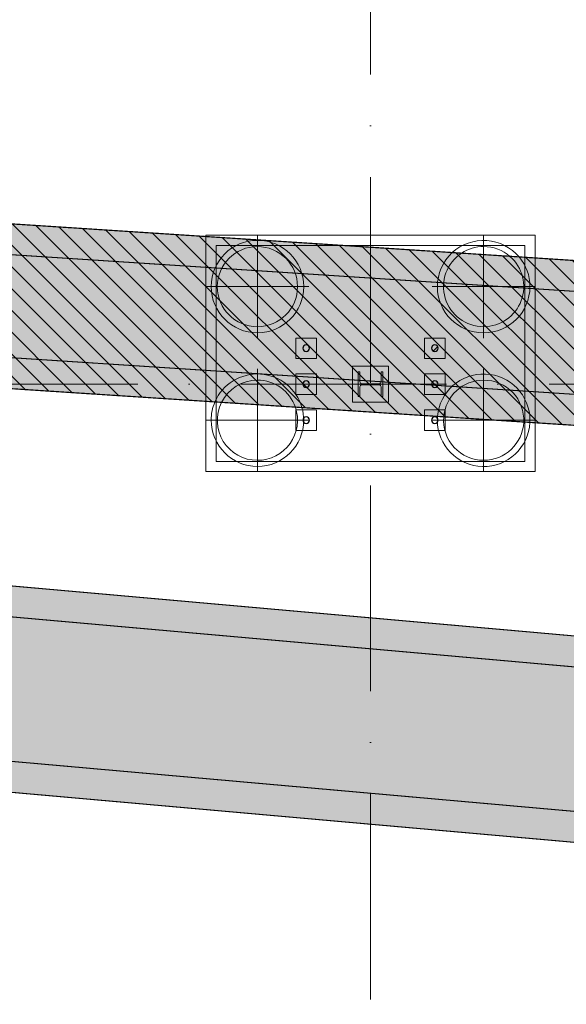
# Model space of a CAD drawing. Header units: millimetres. Extents: x -2694 to 330324, y -17289 to 76899.
# Tile 10 of 142: x 35359 to 40674, y 22458 to 32037. Entities that reach past the tile are written whole.
import ezdxf

# ---------------------------------------------------------------- set-up
doc = ezdxf.new("R2010")
doc.units = ezdxf.units.MM
for name, pattern in [('A_CARA_07', [7, 5, -2]), ('B_CARA_05', [4, 3, -1]), ('IMPORT-A_CARA_15', [760, 500, -130, 0, -130]), ('Čerchovaná 20mm', [3000, 2000, -500, 0, -500])]:
    doc.linetypes.add(name, pattern=pattern)
for name, color, linetype, lineweight in [('11542_003_OK-HALA_TaO-1_ET_R01_AciS_2025-04-14_sloupy_dwg', 150, 'Continuous', 9), ('CA_OSY', 5, 'IMPORT-A_CARA_15', 13), ('CA_POHHRA18', 9, 'Continuous', 9), ('CA_POHHRA25', 7, 'Continuous', 13), ('CA_ZAKLADY25', 7, 'Continuous', 13), ('Konstrukční přípoje', 7, 'Continuous', 13), ('SS_HALA_TaO-DODAVKA_STAVEBNI', 140, 'Continuous', 9), ('SS_HALA_TaO-SLOUP', 140, 'Continuous', 9)]:
    doc.layers.add(name, color=color, linetype=linetype, lineweight=lineweight)
pattern_1 = [(0, (0, 0), (609.6, 152.4), [50.292, -406.908, 50.292, -406.908, -2438.4]), (0, (0, 0), (609.6, 152.4), [-914.4, 50.292, -864.108, 50.292, -406.908, -1066.8]), (0, (0, 0), (609.6, 152.4), [-2286, 50.292, -254.508, 50.292, -711.708]), (120, (228.6, 76.2), (-436.78227, 451.729086), [50.292, -406.908, 50.292, -406.908, -2438.4]), (120, (228.6, 76.2), (-436.78227, 451.729086), [-914.4, 50.292, -864.108, 50.292, -406.908, -1066.8]), (120, (228.6, 76.2), (-436.78227, 451.729086), [-2286, 50.292, -254.508, 50.292, -711.708]), (240, (304.8, 381), (-172.81773, -604.129086), [50.292, -406.908, 50.292, -406.908, -2438.4]), (240, (304.8, 381), (-172.81773, -604.129086), [-914.4, 50.292, -864.108, 50.292, -406.908, -1066.8]), (240, (304.8, 381), (-172.81773, -604.129086), [-2286, 50.292, -254.508, 50.292, -711.708])]

# ---------------------------------------------------------------- blocks, each defined once
blk = doc.blocks.new('pilota 600 mm - D_900_780-2142288-BOURÁNÍ STÁVAJÍCÍCH ZÁKLADOVÝCH PRVKŮ')
at = {"layer": 'CA_POHHRA18'}
for p, q in [((0, 0), (0, 500)), ((-444.6, 0), (-500, 0)), ((0, 0), (-444.6, 0)), ((0, 0), (0, -150.3)), ((0, 0), (500, 0)), ((0, -150.3), (0, -152)), ((0, -152.2), (0, -452.8)), ((0, -452.8), (0, -500))]:
    blk.add_line(p, q, dxfattribs=at)
blk = doc.blocks.new('pilota 600 mm - D_900_780-2142289-BOURÁNÍ STÁVAJÍCÍCH ZÁKLADOVÝCH PRVKŮ')
at = {"layer": 'CA_POHHRA18'}
for p, q in [((0, 455.5), (0, 500)), ((0, 453.7), (0, 455.5)), ((0, 154.9), (0, 453.7)), ((0, 0), (0, 154.9)), ((0, 0), (-500, 0)), ((0, 0), (500, 0)), ((0, 0), (0, -500))]:
    blk.add_line(p, q, dxfattribs=at)
blk = doc.blocks.new('pilota 600 mm - D_900_780-V47-BOURÁNÍ STÁVAJÍCÍCH ZÁKLADOVÝCH PRVKŮ')
at = {"layer": 'CA_POHHRA18'}
for p, q in [((0, 309.6), (0, 500)), ((0, 8.9), (0, 309.6)), ((0, 7), (0, 8.8)), ((0, 0), (0, 7)), ((-444.6, 0), (-500, 0)), ((0, 0), (-444.6, 0)), ((0, 0), (108.2, 0)), ((0, 0), (0, -500)), ((108.2, 0), (135.2, 0)), ((135.2, 0), (137, 0)), ((137, 0), (500, 0))]:
    blk.add_line(p, q, dxfattribs=at)
blk = doc.blocks.new('pilota 600 mm - D_900_780-V48-BOURÁNÍ STÁVAJÍCÍCH ZÁKLADOVÝCH PRVKŮ')
at = {"layer": 'CA_POHHRA18'}
for p, q in [((0, 0), (0, 500)), ((-179.2, 0), (-500, 0)), ((0, 0), (-179.2, 0)), ((0, 0), (0, -11.7)), ((0, 0), (500, 0)), ((0, -11.7), (0, -310.4)), ((0, -310.4), (0, -312.3)), ((0, -312.3), (0, -500))]:
    blk.add_line(p, q, dxfattribs=at)
blk = doc.blocks.new('11542_003_OK-HALA_TaO-1_ET_R01_AciS_2025-04-14_sloupy_dwg-1858929-BOURÁNÍ STÁVAJÍCÍCH ZÁKLADOVÝCH PRVKŮ')
at = {"layer": '11542_003_OK-HALA_TaO-1_ET_R01_AciS_2025-04-14_sloupy_dwg', "color": 140}
for p, q in [((38667, 28610), (38650, 28610)), ((38650, 28610), (38650, 28370)), ((38667, 28516), (38667, 28610)), ((38890, 28610), (38873, 28610)), ((38873, 28610), (38873, 28516)), ((38890, 28370), (38890, 28610)), ((38667, 28370), (38667, 28464)), ((38852, 28495), (38688, 28495)), ((38688, 28485), (38852, 28485)), ((38873, 28464), (38873, 28370)), ((38650, 28370), (38667, 28370)), ((38873, 28370), (38890, 28370))]:
    blk.add_line(p, q, dxfattribs=at)
for centre, radius, start, end in [((38145, 28840), 32, 90, 270), ((38145, 28840), 32, 270, 90), ((39395, 28840), 32, 90, 270), ((39395, 28840), 32, 270, 90), ((38145, 28490), 32, 90, 270), ((38145, 28490), 32, 270, 90), ((38688, 28516), 21, 180, 270), ((38688, 28464), 21, 90, 180), ((38852, 28516), 21, 270, 0), ((38852, 28464), 21, 0, 90), ((39395, 28490), 32, 90, 270), ((39395, 28490), 32, 270, 90), ((38145, 28140), 32, 90, 270), ((38145, 28140), 32, 270, 90), ((39395, 28140), 32, 90, 270), ((39395, 28140), 32, 270, 90)]:
    blk.add_arc(centre, radius, start, end, dxfattribs=at)
at = {"layer": 'SS_HALA_TaO-DODAVKA_STAVEBNI'}
for centre, start, end in [((38145, 28840), 90, 270), ((38145, 28840), 270, 90), ((39395, 28840), 90, 270), ((39395, 28840), 270, 90), ((38145, 28490), 90, 270), ((38145, 28490), 270, 90), ((39395, 28490), 90, 270), ((39395, 28490), 270, 90), ((38145, 28140), 90, 270), ((38145, 28140), 270, 90), ((39395, 28140), 90, 270), ((39395, 28140), 270, 90)]:
    blk.add_arc(centre, 32, start, end, dxfattribs=at)
at = {"layer": 'SS_HALA_TaO-SLOUP'}
for p, q in [((38667, 28610), (38650, 28610)), ((38650, 28610), (38650, 28370)), ((38667, 28516), (38667, 28610)), ((38890, 28610), (38873, 28610)), ((38873, 28610), (38873, 28516)), ((38890, 28370), (38890, 28610)), ((38667, 28370), (38667, 28464)), ((38852, 28495), (38688, 28495)), ((38688, 28485), (38852, 28485)), ((38873, 28464), (38873, 28370)), ((38650, 28370), (38667, 28370)), ((38873, 28370), (38890, 28370))]:
    blk.add_line(p, q, dxfattribs=at)
for centre, start, end in [((38688, 28516), 180, 270), ((38688, 28464), 90, 180), ((38852, 28516), 270, 0), ((38852, 28464), 0, 90)]:
    blk.add_arc(centre, 21, start, end, dxfattribs=at)
blk = doc.blocks.new('M_Šroub HPM-E - 64_E-V214-BOURÁNÍ STÁVAJÍCÍCH ZÁKLADOVÝCH PRVKŮ')
at = {"layer": 'Konstrukční přípoje', "lineweight": 9}
h = blk.add_hatch(dxfattribs=at)
h.set_pattern_fill('FP_95', color=50, style=0, pattern_type=2)
h.set_pattern_definition([(315, (-28489.87, 38145.05), (251.4472, 251.4472), []), (315, (-28108.87, 38145.05), (251.4472, 251.4472), [])])
h.paths.add_polyline_path([(-32, 0), (-25.9, -18.8), (-9.9, -30.4), (9.9, -30.4), (25.9, -18.8), (32, 0), (25.9, 18.8), (9.9, 30.4), (-9.9, 30.4), (-25.9, 18.8)])
at = {"layer": 'Konstrukční přípoje'}
for p, q in [((-100, -100), (-100, 100)), ((-100, 100), (100, 100)), ((100, 100), (-100, 100)), ((-100, 100), (-100, -100)), ((100, 100), (100, -100)), ((100, -100), (100, 100)), ((100, -100), (-100, -100)), ((-100, -100), (100, -100))]:
    blk.add_line(p, q, dxfattribs=at)
at = {"layer": 'Konstrukční přípoje', "color": 250, "lineweight": 25}
for start, end in [(360, 180), (180, 360)]:
    blk.add_arc((0, 0), 32, start, end, dxfattribs=at)
at = {"layer": 'Konstrukční přípoje'}
for start, end in [(0, 180), (0, 180), (0, 180), (180, 360), (180, 360), (180, 360)]:
    blk.add_arc((0, 0), 32, start, end, dxfattribs=at)
blk = doc.blocks.new('M_Šroub HPM-E - 64_E-V215-BOURÁNÍ STÁVAJÍCÍCH ZÁKLADOVÝCH PRVKŮ')
at = {"layer": 'Konstrukční přípoje'}
for p, q in [((100, 100), (-100, 100)), ((-100, 100), (-100, -100)), ((-100, -100), (-100, 100)), ((-100, 100), (100, 100)), ((100, -100), (100, 100)), ((100, 100), (100, -100)), ((-100, -100), (100, -100)), ((100, -100), (-100, -100))]:
    blk.add_line(p, q, dxfattribs=at)
at = {"layer": 'Konstrukční přípoje', "color": 250, "lineweight": 25}
for start, end in [(360, 180), (180, 360)]:
    blk.add_arc((0, 0), 32, start, end, dxfattribs=at)
at = {"layer": 'Konstrukční přípoje'}
for start, end in [(0, 180), (0, 180), (0, 180), (180, 0), (180, 360), (180, 360)]:
    blk.add_arc((0, 0), 32, start, end, dxfattribs=at)
blk = doc.blocks.new('M_Šroub HPM-E - 64_E-V216-BOURÁNÍ STÁVAJÍCÍCH ZÁKLADOVÝCH PRVKŮ')
at = {"layer": 'Konstrukční přípoje'}
for p, q in [((-100, -100), (-100, 100)), ((-100, 100), (100, 100)), ((100, 100), (-100, 100)), ((-100, 100), (-100, -100)), ((100, 100), (100, -100)), ((100, -100), (100, 100)), ((100, -100), (-100, -100)), ((-100, -100), (100, -100))]:
    blk.add_line(p, q, dxfattribs=at)
at = {"layer": 'Konstrukční přípoje', "color": 250, "lineweight": 25}
for start, end in [(360, 180), (180, 360)]:
    blk.add_arc((0, 0), 32, start, end, dxfattribs=at)
at = {"layer": 'Konstrukční přípoje'}
for start, end in [(0, 180), (0, 180), (0, 180), (180, 360), (180, 360), (180, 360)]:
    blk.add_arc((0, 0), 32, start, end, dxfattribs=at)
blk = doc.blocks.new('M_Šroub HPM-E - 64_E-V217-BOURÁNÍ STÁVAJÍCÍCH ZÁKLADOVÝCH PRVKŮ')
at = {"layer": 'Konstrukční přípoje', "lineweight": 9}
h = blk.add_hatch(dxfattribs=at)
h.set_pattern_fill('FP_96', color=50, style=0, pattern_type=2)
h.set_pattern_definition([(315, (-28839.87, 39395.05), (251.4472, 251.4472), []), (315, (-28458.87, 39395.05), (251.4472, 251.4472), [])])
h.paths.add_polyline_path([(-32, 0), (-25.9, -18.8), (-9.9, -30.4), (9.9, -30.4), (25.9, -18.8), (32, 0), (25.9, 18.8), (9.9, 30.4), (-9.9, 30.4), (-25.9, 18.8)])
at = {"layer": 'Konstrukční přípoje'}
for p, q in [((100, 100), (-100, 100)), ((-100, 100), (-100, -100)), ((-100, -100), (-100, 100)), ((-100, 100), (100, 100)), ((100, -100), (100, 100)), ((100, 100), (100, -100)), ((-100, -100), (100, -100)), ((100, -100), (-100, -100))]:
    blk.add_line(p, q, dxfattribs=at)
at = {"layer": 'Konstrukční přípoje', "color": 250, "lineweight": 25}
for start, end in [(360, 180), (180, 360)]:
    blk.add_arc((0, 0), 32, start, end, dxfattribs=at)
at = {"layer": 'Konstrukční přípoje'}
for start, end in [(0, 180), (0, 180), (0, 180), (180, 0), (180, 360), (180, 360)]:
    blk.add_arc((0, 0), 32, start, end, dxfattribs=at)
blk = doc.blocks.new('M_Šroub HPM-E - 64_E-V218-BOURÁNÍ STÁVAJÍCÍCH ZÁKLADOVÝCH PRVKŮ')
at = {"layer": 'Konstrukční přípoje'}
for p, q in [((-100, -100), (-100, 100)), ((-100, 100), (100, 100)), ((100, 100), (-100, 100)), ((-100, 100), (-100, -100)), ((100, 100), (100, -100)), ((100, -100), (100, 100)), ((100, -100), (-100, -100)), ((-100, -100), (100, -100))]:
    blk.add_line(p, q, dxfattribs=at)
at = {"layer": 'Konstrukční přípoje', "color": 250, "lineweight": 25}
for start, end in [(360, 180), (180, 360)]:
    blk.add_arc((0, 0), 32, start, end, dxfattribs=at)
at = {"layer": 'Konstrukční přípoje'}
for start, end in [(0, 180), (0, 180), (0, 180), (180, 360), (180, 360), (180, 360)]:
    blk.add_arc((0, 0), 32, start, end, dxfattribs=at)
blk = doc.blocks.new('M_Šroub HPM-E - 64_E-V219-BOURÁNÍ STÁVAJÍCÍCH ZÁKLADOVÝCH PRVKŮ')
at = {"layer": 'Konstrukční přípoje'}
for p, q in [((44.5, 100), (-100, 100)), ((-100, 100), (-100, -100)), ((-100, -100), (-100, 100)), ((-100, 100), (44.5, 100)), ((100, 100), (44.5, 100)), ((44.5, 100), (100, 100)), ((100, -100), (100, 100)), ((100, 100), (100, -100)), ((-100, -100), (31.5, -100)), ((31.5, -100), (-100, -100)), ((31.5, -100), (100, -100)), ((100, -100), (31.5, -100))]:
    blk.add_line(p, q, dxfattribs=at)
at = {"layer": 'Konstrukční přípoje', "color": 250, "lineweight": 25}
for start, end in [(360, 180), (180, 360)]:
    blk.add_arc((0, 0), 32, start, end, dxfattribs=at)
at = {"layer": 'Konstrukční přípoje'}
for start, end in [(0, 180), (0, 180), (0, 180), (180, 0), (180, 360), (180, 360)]:
    blk.add_arc((0, 0), 32, start, end, dxfattribs=at)

msp = doc.modelspace()

# ---------------------------------------------------------------- hatches: boundary and pattern name
at = {"layer": 'CA_POHHRA18'}
h = msp.add_hatch(dxfattribs=at)
h.set_pattern_fill('FP_191', color=240, style=0, pattern_type=2)
h.set_pattern_definition([(135, (0, 0), (-106.06602, -106.06602), [])])
h.paths.add_polyline_path([(68162.5, 26157.6), (69231.8, 27354.5), (68714, 27872.3), (2248.4, 32199.8), (2144.4, 30603.2), (68005, 26315.1)])
at = {"layer": 'CA_POHHRA25', "linetype": 'B_CARA_05'}
h = msp.add_hatch(dxfattribs=at)
h.set_pattern_fill('FP_4', color=256, style=0, pattern_type=2)
h.set_pattern_definition(pattern_1)
h.paths.add_polyline_path([(68563, 27583.4), (68219.9, 27906.4), (365.4, 32324.2), (345.9, 32024.9), (68182.1, 27608.2)])
h = msp.add_hatch(dxfattribs=at)
h.set_pattern_fill('FP_5', color=256, style=0, pattern_type=2)
h.set_pattern_definition(pattern_1)
h.paths.add_polyline_path([(68480.8, 26286), (68135.3, 26609.1), (280.9, 31027), (261.4, 30727.6), (68182.1, 26305.4)])
h = msp.add_hatch(dxfattribs=at)
h.set_pattern_fill('FP_7', color=256, style=0, pattern_type=2)
h.set_pattern_definition(pattern_1)
h.paths.add_polyline_path([(71825.7, 22976.5), (71848.8, 23275.6), (258, 29642.5), (231.4, 29343.7), (63362.9, 23729.1)])
h = msp.add_hatch(dxfattribs=at)
h.set_pattern_fill('FP_6', color=256, style=0, pattern_type=2)
h.set_pattern_definition(pattern_1)
h.paths.add_polyline_path([(71695.8, 21281.4), (71718.8, 21580.5), (107.4, 27949.2), (80.8, 27650.3), (63362.9, 22022.4)])
at = {"layer": 'CA_ZAKLADY25', "linetype": 'B_CARA_05'}
h = msp.add_hatch(dxfattribs=at)
h.set_pattern_fill('FP_6', color=256, style=0, pattern_type=2)
h.set_pattern_definition(pattern_1)
h.paths.add_polyline_path([(114295.2, 18711.8), (164290.8, 25624.3), (256533.4, 28017.2), (300316.5, 24830.7), (300433, 26438.8), (256575.5, 29630.7), (164143.8, 27232.5), (114232, 20331.6), (73888.4, 22973.1), (68679.3, 27876.5), (374.8, 32323.6), (270.9, 30726.9), (68008.8, 26316.6), (73272.1, 21394.9), (111554.5, 18891.1)])
h = msp.add_hatch(dxfattribs=at)
h.set_pattern_fill('FP_6', color=256, style=0, pattern_type=2)
h.set_pattern_definition(pattern_1)
h.paths.add_polyline_path([(114295.2, 18711.8), (164290.8, 25624.3), (256533.4, 28017.2), (300316.5, 24830.7), (300433, 26438.8), (256575.5, 29630.7), (164143.8, 27232.5), (114232, 20331.6), (73888.4, 22973.1), (68679.3, 27876.5), (374.8, 32323.6), (270.9, 30726.9), (68008.8, 26316.6), (73272.1, 21394.9), (111554.5, 18891.1)])
h = msp.add_hatch(dxfattribs=at)
h.set_pattern_fill('FP_6', color=256, style=0, pattern_type=2)
h.set_pattern_definition(pattern_1)
h.paths.add_polyline_path([(114205.2, 18514.7), (164274.5, 25437.3), (256538.1, 27831.1), (300315, 24639.3), (300460.1, 26633.1), (256584.9, 29826.2), (164111.1, 27427), (114133, 20516.9), (71848.8, 23275.6), (259.8, 29642.3), (82.6, 27650.1), (71406.6, 21306.9), (111554.5, 18687.6)])
h = msp.add_hatch(dxfattribs=at)
h.set_pattern_fill('FP_6', color=256, style=0, pattern_type=2)
h.set_pattern_definition(pattern_1)
h.paths.add_polyline_path([(114205.2, 18514.7), (164274.5, 25437.3), (256538.1, 27831.1), (300315, 24639.3), (300460.1, 26633.1), (256584.9, 29826.2), (164111.1, 27427), (114133, 20516.9), (71848.8, 23275.6), (259.8, 29642.3), (82.6, 27650.1), (71406.6, 21306.9), (111554.5, 18687.6)])

# ---------------------------------------------------------------- linework, layer by layer
at = {"layer": 'CA_OSY', "linetype": 'Čerchovaná 20mm', "lineweight": 9}
for p, q in [((38770, -1496.2), (38770, 75184.5)), ((-1493.6, 28489.9), (299971.9, 28489.9))]:
    msp.add_line(p, q, dxfattribs=at)
at = {"layer": 'CA_POHHRA25', "linetype": 'B_CARA_05', "lineweight": 9}
for p, q in [((68690.1, 27875.8), (365.4, 32324.2)), ((365.4, 32324.2), (68690.1, 27875.8)), ((68563, 27583.4), (345.9, 32024.9)), ((345.9, 32024.9), (68563, 27583.4)), ((280.9, 31027), (68135.3, 26609.1)), ((68135.3, 26609.1), (280.9, 31027)), ((261.4, 30727.6), (68008.7, 26316.7)), ((68008.7, 26316.7), (261.4, 30727.6)), ((71848.8, 23275.6), (258, 29642.5)), ((258, 29642.5), (71848.8, 23275.6)), ((71825.7, 22976.5), (231.4, 29343.7)), ((231.4, 29343.7), (71825.7, 22976.5)), ((71718.8, 21580.5), (107.4, 27949.2)), ((107.4, 27949.2), (71718.8, 21580.5)), ((71695.8, 21281.4), (80.8, 27650.3)), ((80.8, 27650.3), (71695.8, 21281.4))]:
    msp.add_line(p, q, dxfattribs=at)
at = {"layer": 'CA_POHHRA25', "linetype": 'A_CARA_07', "lineweight": 9}
for p, q in [((68714, 27872.3), (2248.4, 32199.8)), ((2144.4, 30603.2), (68005, 26315.1))]:
    msp.add_line(p, q, dxfattribs=at)
at = {"layer": 'CA_ZAKLADY25', "linetype": 'B_CARA_05', "lineweight": 9}
for p, q in [((374.8, 32323.6), (68679.3, 27876.5)), ((68679.3, 27876.5), (374.8, 32323.6)), ((374.8, 32323.6), (68679.3, 27876.5)), ((68679.3, 27876.5), (374.8, 32323.6)), ((68005.7, 26316.8), (270.9, 30726.9)), ((270.9, 30726.9), (68005.7, 26316.8)), ((68005.7, 26316.8), (270.9, 30726.9)), ((270.9, 30726.9), (68005.7, 26316.8)), ((259.8, 29642.3), (71848.8, 23275.6)), ((71848.8, 23275.6), (259.8, 29642.3)), ((259.8, 29642.3), (71848.8, 23275.6)), ((71848.8, 23275.6), (259.8, 29642.3)), ((71406.6, 21306.9), (82.6, 27650.1)), ((82.6, 27650.1), (71406.6, 21306.9)), ((71406.6, 21306.9), (82.6, 27650.1)), ((82.6, 27650.1), (71406.6, 21306.9))]:
    msp.add_line(p, q, dxfattribs=at)
at = {"layer": 'CA_ZAKLADY25', "lineweight": 9}
for p, q in [((37170, 29939.9), (40370, 29939.9)), ((37170, 29926.1), (37170, 29939.9)), ((37170, 29939.9), (37170, 29926.1)), ((40370, 29939.9), (37170, 29939.9)), ((37170, 28322.7), (37170, 29926.1)), ((37170, 29926.1), (37170, 28322.7)), ((40370, 29939.9), (40370, 29717.7)), ((40370, 29717.7), (40370, 29939.9)), ((40370, 29717.7), (40370, 28114.4)), ((40370, 28114.4), (40370, 29717.7)), ((37170, 27639.9), (37170, 28322.7)), ((37170, 28322.7), (37170, 27639.9)), ((40370, 28114.4), (40370, 27639.9)), ((40370, 27639.9), (40370, 28114.4)), ((40370, 27639.9), (37170, 27639.9)), ((37170, 27639.9), (40370, 27639.9))]:
    msp.add_line(p, q, dxfattribs=at)
at = {"layer": 'CA_ZAKLADY25'}
for p, q in [((37270, 29839.9), (37270, 28316.2)), ((38494.4, 29839.9), (37270, 29839.9)), ((37270, 29839.9), (38494.4, 29839.9)), ((37270, 28316.2), (37270, 29839.9)), ((40270, 29839.9), (38494.4, 29839.9)), ((38494.4, 29839.9), (40270, 29839.9)), ((40270, 29724.3), (40270, 29839.9)), ((40270, 29839.9), (40270, 29724.3)), ((40270, 28120.9), (40270, 29724.3)), ((40270, 29724.3), (40270, 28120.9)), ((38595, 28314.9), (38595, 28664.9)), ((38595, 28664.9), (38945, 28664.9)), ((38595, 28664.9), (38595, 28314.9)), ((38945, 28664.9), (38595, 28664.9)), ((38945, 28664.9), (38945, 28314.9)), ((38945, 28664.9), (38945, 28314.9)), ((37270, 28316.2), (37270, 27739.9)), ((37270, 27739.9), (37270, 28316.2)), ((38945, 28314.9), (38595, 28314.9)), ((38595, 28314.9), (38945, 28314.9)), ((40270, 27739.9), (40270, 28120.9)), ((40270, 28120.9), (40270, 27739.9)), ((37270, 27739.9), (40270, 27739.9)), ((37270, 27739.9), (40270, 27739.9))]:
    msp.add_line(p, q, dxfattribs=at)
at = {"layer": 'CA_ZAKLADY25', "lineweight": 9}
for centre, radius, start, end in [((37670, 29439.9), 450, 360, 180), ((37670, 29439.9), 450, 360, 180), ((39870, 29439.9), 450, 39.90645, 132.63158), ((39870, 29439.9), 450, 39.90645, 132.63158), ((37670, 29439.9), 390, 90, 270), ((37670, 29439.9), 390, 90, 270), ((37670, 29439.9), 390, 270, 90), ((37670, 29439.9), 390, 270, 90), ((39870, 29439.9), 390, 90, 123.43096), ((39870, 29439.9), 390, 90, 123.43096), ((39870, 29439.9), 390, 48.96587, 90), ((39870, 29439.9), 390, 48.96587, 90), ((39870, 29439.9), 450, 132.76245, 180), ((39870, 29439.9), 450, 132.76245, 180), ((39870, 29439.9), 390, 123.43096, 270), ((39870, 29439.9), 390, 123.43096, 270), ((39870, 29439.9), 390, 270, 48.96587), ((39870, 29439.9), 390, 270, 48.96587), ((39870, 29439.9), 450, 0, 39.90645), ((39870, 29439.9), 450, 0, 39.90645), ((37670, 29439.9), 450, 180, 360), ((37670, 29439.9), 450, 180, 360), ((39870, 29439.9), 450, 180, 0), ((39870, 29439.9), 450, 180, 0), ((37670, 28139.9), 450, 15.79959, 156.73861), ((37670, 28139.9), 450, 15.79959, 156.73861), ((39870, 28139.9), 450, 0, 175.3765), ((39870, 28139.9), 450, 0, 175.3765), ((37670, 28139.9), 390, 90, 153.58017), ((37670, 28139.9), 390, 90, 153.58017), ((37670, 28139.9), 390, 18.92019, 90), ((37670, 28139.9), 390, 18.92019, 90), ((39870, 28139.9), 390, 90, 175.23758), ((39870, 28139.9), 390, 90, 175.23758), ((39870, 28139.9), 390, 357.30605, 90), ((39870, 28139.9), 390, 357.30605, 90), ((37670, 28139.9), 450, 156.73861, 180), ((37670, 28139.9), 450, 156.73861, 180), ((37670, 28139.9), 390, 153.58017, 270), ((37670, 28139.9), 390, 153.58017, 270), ((37670, 28139.9), 390, 270, 18.92019), ((37670, 28139.9), 390, 270, 18.92019), ((37670, 28139.9), 450, 360, 15.79959), ((37670, 28139.9), 450, 360, 15.79959), ((39870, 28139.9), 450, 175.3765, 180), ((39870, 28139.9), 450, 175.3765, 180), ((39870, 28139.9), 390, 175.23758, 270), ((39870, 28139.9), 390, 175.23758, 270), ((37670, 28139.9), 450, 180, 360), ((37670, 28139.9), 450, 180, 360), ((39870, 28139.9), 450, 180, 357.16878), ((39870, 28139.9), 450, 180, 357.16878), ((39870, 28139.9), 390, 270, 357.30605), ((39870, 28139.9), 390, 270, 357.30605), ((39870, 28139.9), 450, 357.16878, 0), ((39870, 28139.9), 450, 357.16878, 0)]:
    msp.add_arc(centre, radius, start, end, dxfattribs=at)

# ---------------------------------------------------------------- block references
at = {"layer": '11542_003_OK-HALA_TaO-1_ET_R01_AciS_2025-04-14_sloupy_dwg', "color": 140}
msp.add_blockref('11542_003_OK-HALA_TaO-1_ET_R01_AciS_2025-04-14_sloupy_dwg-1858929-BOURÁNÍ STÁVAJÍCÍCH ZÁKLADOVÝCH PRVKŮ', (0, 0), dxfattribs=at)
at = {"layer": 'CA_POHHRA18'}
for name, p in [('pilota 600 mm - D_900_780-2142289-BOURÁNÍ STÁVAJÍCÍCH ZÁKLADOVÝCH PRVKŮ', (37670, 29439.9)), ('pilota 600 mm - D_900_780-V47-BOURÁNÍ STÁVAJÍCÍCH ZÁKLADOVÝCH PRVKŮ', (39870, 28139.9))]:
    msp.add_blockref(name, p, dxfattribs=at)
at = {"layer": 'CA_POHHRA18', "rotation": 180}
for name, p in [('pilota 600 mm - D_900_780-V48-BOURÁNÍ STÁVAJÍCÍCH ZÁKLADOVÝCH PRVKŮ', (39870, 29439.9)), ('pilota 600 mm - D_900_780-2142288-BOURÁNÍ STÁVAJÍCÍCH ZÁKLADOVÝCH PRVKŮ', (37670, 28139.9))]:
    msp.add_blockref(name, p, dxfattribs=at)
at = {"layer": 'Konstrukční přípoje', "rotation": 90.00000000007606}
for name, p in [('M_Šroub HPM-E - 64_E-V216-BOURÁNÍ STÁVAJÍCÍCH ZÁKLADOVÝCH PRVKŮ', (38145, 28839.9)), ('M_Šroub HPM-E - 64_E-V217-BOURÁNÍ STÁVAJÍCÍCH ZÁKLADOVÝCH PRVKŮ', (39395, 28839.9)), ('M_Šroub HPM-E - 64_E-V214-BOURÁNÍ STÁVAJÍCÍCH ZÁKLADOVÝCH PRVKŮ', (38145, 28489.9)), ('M_Šroub HPM-E - 64_E-V215-BOURÁNÍ STÁVAJÍCÍCH ZÁKLADOVÝCH PRVKŮ', (39395, 28489.9)), ('M_Šroub HPM-E - 64_E-V218-BOURÁNÍ STÁVAJÍCÍCH ZÁKLADOVÝCH PRVKŮ', (38145, 28139.9)), ('M_Šroub HPM-E - 64_E-V219-BOURÁNÍ STÁVAJÍCÍCH ZÁKLADOVÝCH PRVKŮ', (39395, 28139.9))]:
    msp.add_blockref(name, p, dxfattribs=at)

doc.saveas('drawing.dxf')
